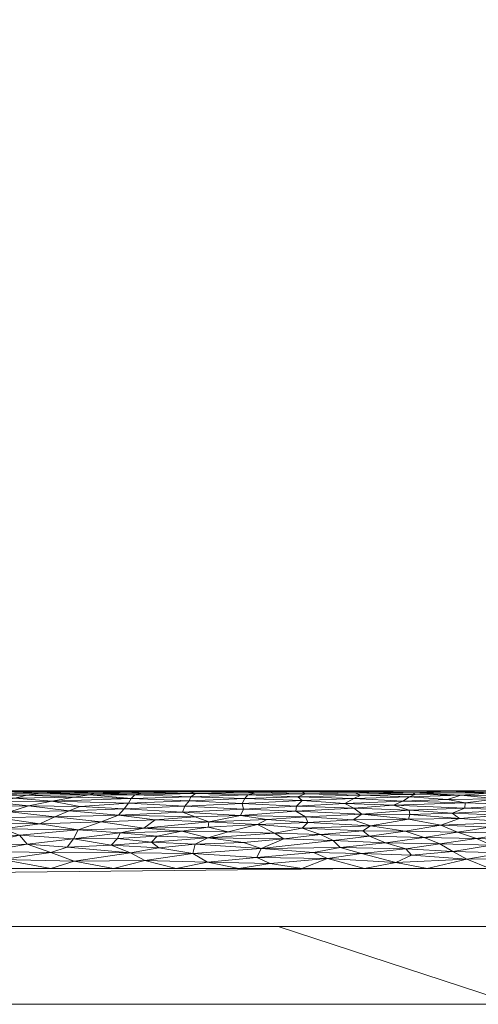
# Model space of a CAD drawing. Header units: millimetres. Extents: x -300 to 300, y 0 to 450.
# Tile 156 of 256: x 133 to 145, y 0 to 25. Entities that reach past the tile are written whole.
import ezdxf

# ---------------------------------------------------------------- set-up
doc = ezdxf.new("R2010")
doc.units = ezdxf.units.MM
doc.layers.add('A-GENM', color=13, linetype='Continuous')

# ---------------------------------------------------------------- blocks, each defined once
blk = doc.blocks.new('MODEL_CCAS0420-1080410R0 - MODEL_CCAS0420-1080410R0-453240-Preview')
at = {"layer": 'A-GENM', "lineweight": 9}
mesh = blk.add_polyface(dxfattribs=at)
corners = [(-296.159, -20, -110), (-295.657, -15.55, -110), (-294.177, -11.323, -110), (-291.793, -7.531, -110), (-288.625, -4.364, -110), (-284.831, -1.981, -110), (-280.602, -0.502, -110), (-276.147, 0, -110), (276.147, 0, -110), (280.596, -0.501, -110), (284.825, -1.978, -110), (288.619, -4.359, -110), (291.788, -7.525, -110), (294.174, -11.316, -110), (295.656, -15.545, -110), (296.159, -20, -110), (296.159, -426.171, -110), (295.658, -430.617, -110), (294.182, -434.842, -110), (291.802, -438.632, -110), (288.638, -441.797, -110), (284.848, -444.179, -110), (280.622, -445.657, -110), (276.171, -446.159, -110), (-276.171, -446.159, -110), (-280.617, -445.658, -110), (-284.842, -444.182, -110), (-288.632, -441.802, -110), (-291.797, -438.638, -110), (-294.179, -434.848, -110), (-295.657, -430.622, -110), (-296.159, -426.171, -110)]
mesh.append_faces([[corners[k] for k in face] for face in [(15, 12, 13, 14)]], dxfattribs={"vtx0": -1})
mesh.append_faces([[corners[k] for k in face] for face in [(16, 8, 15)]], dxfattribs={"vtx0": -1, "vtx1": -1})
mesh.append_faces([[corners[k] for k in face] for face in [(24, 31, 7, 8)]], dxfattribs={"vtx0": -1, "vtx1": -1, "vtx3": -1})
mesh.append_faces([[corners[k] for k in face] for face in [(31, 24, 25, 30), (18, 21, 22, 17), (17, 22, 23, 16)]], dxfattribs={"vtx0": -1, "vtx2": -1})
mesh.append_faces([[corners[k] for k in face] for face in [(0, 3, 4, 5), (0, 5, 6, 7)]], dxfattribs={"vtx0": -1, "vtx3": -1})
mesh.append_faces([[corners[k] for k in face] for face in [(28, 29, 27)]], dxfattribs={"vtx1": -1})
mesh.append_faces([[corners[k] for k in face] for face in [(25, 26, 30), (11, 12, 15, 10), (9, 10, 15, 8), (31, 0, 7)]], dxfattribs={"vtx1": -1, "vtx2": -1})
mesh.append_faces([[corners[k] for k in face] for face in [(23, 24, 8, 16)]], dxfattribs={"vtx1": -1, "vtx2": -1, "vtx3": -1})
mesh.append_faces([[corners[k] for k in face] for face in [(26, 27, 29, 30)]], dxfattribs={"vtx1": -1, "vtx3": -1})
mesh.append_faces([[corners[k] for k in face] for face in [(19, 20, 21, 18)]], dxfattribs={"vtx2": -1})
mesh.append_faces([[corners[k] for k in face] for face in [(0, 1, 2, 3)]], dxfattribs={"vtx3": -1})
mesh = blk.add_polyface(dxfattribs=at)
corners = [(279.918, 0, -2), (278.032, 0, -56), (276.147, 0, -110), (-276.147, 0, -110), (-278.032, 0, -56), (-279.918, 0, -2), (0, 0, -2)]
mesh.append_faces([[corners[k] for k in face] for face in [(6, 3, 4, 5)]], dxfattribs={"vtx0": -1})
mesh.append_faces([[corners[k] for k in face] for face in [(3, 6, 2)]], dxfattribs={"vtx0": -1, "vtx1": -1})
mesh.append_faces([[corners[k] for k in face] for face in [(1, 2, 6, 0)]], dxfattribs={"vtx1": -1})
mesh = blk.add_polyface(dxfattribs=at)
corners = [(279.918, 0, -2), (0, 0, -2), (-279.918, 0, -2), (-279.918, -0.586, -0.586), (-279.918, -2), (0, -2), (279.918, -2), (279.918, -0.586, -0.586), (-146.072, 0, -2), (-139.959, -2), (-209.938, -2), (-246.456, -2), (-73.036, 0, -2), (-212.995, 0, -2), (-69.979, -2), (-246.456, 0, -2), (146.072, -2), (139.959, 0, -2), (209.938, 0, -2), (246.456, 0, -2), (73.036, -2), (212.995, -2), (69.979, 0, -2), (246.456, -2), (-36.518, 0, -2), (-34.99, -2), (-52.485, -2), (34.99, 0, -2), (36.518, -2), (18.259, -2), (-263.187, -2), (-109.554, 0, -2), (-104.969, -2), (-122.464, -2), (263.187, 0, -2), (104.969, 0, -2), (109.554, -2), (91.295, -2), (-174.949, -2), (-179.533, 0, -2), (-162.803, 0, -2), (179.533, -2), (174.949, 0, -2), (192.444, 0, -2), (-157.454, -2), (-127.813, 0, -2), (-18.259, 0, -2), (-17.495, -2), (-229.726, 0, -2), (-228.197, -2), (229.726, -2), (228.197, 0, -2), (54.777, -2), (52.485, 0, -2), (-87.474, -2), (-91.295, 0, -2), (127.813, -2), (122.464, 0, -2), (-196.264, 0, -2), (-192.444, -2), (157.454, 0, -2), (162.803, -2), (-54.777, 0, -2), (17.495, 0, -2), (-263.187, 0, -2), (263.187, -2), (87.474, 0, -2), (196.264, -2)]
mesh.append_faces([[corners[k] for k in face] for face in [(44, 40, 38), (45, 33, 31), (46, 47, 1), (50, 51, 21), (52, 53, 28), (54, 55, 32), (56, 57, 36), (58, 59, 39), (60, 61, 42)]], dxfattribs={"vtx0": -1, "vtx1": -1})
mesh.append_faces([[corners[k] for k in face] for face in [(34, 65, 7), (30, 64, 3)]], dxfattribs={"vtx0": -1, "vtx1": -1, "vtx2": -1})
mesh.append_faces([[corners[k] for k in face] for face in [(5, 63, 1, 47), (42, 61, 41, 43), (19, 23, 65, 34), (32, 55, 31, 33), (28, 53, 27, 29), (39, 59, 38, 40), (36, 57, 35, 37), (21, 51, 18, 67), (63, 5, 29, 27), (67, 18, 43, 41), (37, 35, 66)]], dxfattribs={"vtx0": -1, "vtx2": -1})
mesh.append_faces([[corners[k] for k in face] for face in [(2, 3, 64)]], dxfattribs={"vtx1": -1})
mesh.append_faces([[corners[k] for k in face] for face in [(25, 47, 46, 24), (9, 33, 45, 8), (8, 40, 44, 9), (49, 10, 13, 48), (11, 49, 48, 15), (19, 51, 50, 23), (20, 37, 66, 22), (26, 25, 24, 62), (14, 26, 62, 12), (22, 53, 52, 20), (30, 11, 15, 64), (12, 55, 54, 14), (17, 57, 56, 16), (10, 59, 58, 13), (16, 61, 60, 17)]], dxfattribs={"vtx1": -1, "vtx3": -1})
mesh.append_faces([[corners[k] for k in face] for face in [(3, 4, 30), (65, 6, 7), (7, 0, 34)]], dxfattribs={"vtx2": -1})
mesh = blk.add_polyface(dxfattribs=at)
corners = [(-279.918, -2), (-292.651, -7.27), (-297.929, -20), (-297.929, -224.97), (-297.929, -429.94), (-292.661, -442.661), (-279.94, -447.929), (0, -447.929), (279.94, -447.929), (292.661, -442.661), (297.929, -429.94), (297.929, -224.97), (297.929, -20), (292.651, -7.27), (279.918, -2), (0, -2), (0, -3.5), (13.257, -3.5), (26.515, -3.5), (39.772, -3.5), (53.029, -3.5), (66.287, -3.5), (79.544, -3.5), (92.801, -3.5), (106.059, -3.5), (119.316, -3.5), (132.573, -3.5), (145.831, -3.5), (159.088, -3.5), (172.345, -3.5), (185.603, -3.5), (198.86, -3.5), (212.117, -3.5), (225.375, -3.5), (238.632, -3.5), (251.889, -3.5), (265.147, -3.5), (278.404, -3.5), (291.028, -7.487), (296.497, -19.511), (296.5, -32.769), (296.5, -46.026), (296.5, -59.283), (296.5, -72.541), (296.5, -85.798), (296.5, -99.055), (296.5, -112.313), (296.5, -125.57), (296.5, -138.827), (296.5, -152.085), (296.5, -165.342), (296.5, -178.599), (296.5, -191.857), (296.5, -205.114), (296.5, -218.371), (296.5, -231.629), (296.5, -244.886), (296.5, -258.143), (296.499, -271.401), (296.499, -284.658), (296.499, -297.915), (296.499, -311.173), (296.499, -324.43), (296.499, -337.687), (296.5, -350.945), (296.5, -364.202), (296.5, -377.459), (296.5, -390.717), (296.5, -403.974), (296.5, -417.231), (296.497, -430.489), (291.028, -442.513), (278.404, -446.5), (265.147, -446.5), (251.889, -446.5), (238.632, -446.5), (225.375, -446.5), (212.117, -446.5), (198.86, -446.5), (185.603, -446.5), (172.345, -446.5), (159.088, -446.5), (145.831, -446.5), (132.573, -446.5), (119.316, -446.5), (106.059, -446.5), (92.801, -446.5), (79.544, -446.5), (66.287, -446.5), (53.029, -446.5), (39.772, -446.5), (26.515, -446.5), (13.257, -446.5), (0, -446.5), (-12.926, -446.5), (-25.852, -446.5), (-38.777, -446.5), (-51.703, -446.5), (-64.629, -446.5), (-77.555, -446.5), (-90.48, -446.5), (-103.406, -446.5), (-116.332, -446.5), (-129.258, -446.5), (-142.183, -446.5), (-155.109, -446.5), (-168.035, -446.5), (-180.961, -446.5), (-193.887, -446.5), (-206.812, -446.5), (-219.738, -446.5), (-232.664, -446.5), (-245.59, -446.5), (-258.515, -446.5), (-271.441, -446.5), (-284.356, -445.968), (-294.544, -438.124), (-296.5, -425.35), (-296.5, -412.424), (-296.5, -399.498), (-296.5, -386.572), (-296.5, -373.646), (-296.5, -360.721), (-296.5, -347.795), (-296.499, -334.869), (-296.499, -321.943), (-296.499, -309.018), (-296.499, -296.092), (-296.499, -283.166), (-296.499, -270.24), (-296.5, -257.315), (-296.5, -244.389), (-296.5, -231.463), (-296.5, -218.537), (-296.5, -205.611), (-296.5, -192.686), (-296.5, -179.76), (-296.5, -166.834), (-296.5, -153.908), (-296.5, -140.983), (-296.5, -128.057), (-296.5, -115.131), (-296.5, -102.205), (-296.5, -89.28), (-296.5, -76.354), (-296.5, -63.428), (-296.5, -50.502), (-296.5, -37.576), (-296.5, -24.651), (-294.544, -11.876), (-284.356, -4.032), (-271.441, -3.5), (-258.515, -3.5), (-245.59, -3.5), (-232.664, -3.5), (-219.738, -3.5), (-206.812, -3.5), (-193.887, -3.5), (-180.961, -3.5), (-168.035, -3.5), (-155.109, -3.5), (-142.183, -3.5), (-129.258, -3.5), (-116.332, -3.5), (-103.406, -3.5), (-90.48, -3.5), (-77.555, -3.5), (-64.629, -3.5), (-51.703, -3.5), (-38.777, -3.5), (-25.852, -3.5), (-12.926, -3.5), (-294.538, -438.129), (-294.547, -438.108)]
mesh.append_faces([[corners[k] for k in face] for face in [(116, 172, 173)]])
mesh.append_faces([[corners[k] for k in face] for face in [(118, 4, 117), (6, 115, 5), (115, 6, 114), (7, 104, 6), (1, 150, 0), (151, 0, 150)]], dxfattribs={"vtx0": -1, "vtx1": -1})
mesh.append_faces([[corners[k] for k in face] for face in [(4, 124, 125), (7, 99, 100), (2, 148, 149), (149, 1, 2), (2, 141, 142), (0, 151, 152), (0, 160, 161, 15), (15, 165, 166), (15, 170, 171), (8, 81, 82, 7), (8, 72, 73), (11, 61, 62, 10), (12, 46, 47, 11), (38, 13, 14, 37), (13, 38, 39, 12)]], dxfattribs={"vtx0": -1, "vtx2": -1})
mesh.append_faces([[corners[k] for k in face] for face in [(4, 118, 119, 120), (4, 120, 121, 122), (3, 128, 129, 130), (3, 130, 131, 132), (3, 138, 139, 140), (0, 154, 155, 156), (0, 156, 157, 158), (15, 161, 162, 163), (15, 163, 164, 165), (8, 73, 74, 75), (7, 86, 87, 88), (7, 83, 84, 85), (10, 68, 69, 70), (11, 55, 56, 57), (14, 28, 29, 30), (14, 32, 33, 34), (15, 19, 20, 21), (12, 44, 45, 46), (11, 49, 50, 51), (11, 47, 48, 49), (12, 39, 40, 41)]], dxfattribs={"vtx0": -1, "vtx3": -1})
mesh.append_faces([[corners[k] for k in face] for face in [(123, 124, 4, 122), (127, 128, 3, 126), (113, 114, 6, 112), (111, 112, 6, 110), (109, 110, 6, 108), (107, 108, 6, 106), (96, 97, 7, 95), (105, 106, 6, 104), (103, 104, 7, 102), (101, 102, 7, 100), (98, 99, 7, 97), (94, 95, 7, 93), (135, 136, 3, 134), (137, 138, 3, 136), (133, 134, 3, 132), (145, 146, 2, 144), (147, 148, 2, 146), (143, 144, 2, 142), (149, 150, 1), (153, 154, 0, 152), (159, 160, 0, 158), (169, 170, 15, 168), (167, 168, 15, 166), (78, 79, 8, 77), (80, 81, 8, 79), (76, 77, 8, 75), (91, 92, 7, 90), (89, 90, 7, 88), (85, 86, 7), (82, 83, 7), (67, 68, 10, 66), (65, 66, 10, 64), (60, 61, 11, 59), (58, 59, 11, 57), (63, 64, 10, 62), (54, 55, 11, 53), (26, 27, 15, 25), (31, 32, 14, 30), (16, 17, 15, 171), (18, 19, 15, 17), (24, 25, 15, 23), (22, 23, 15, 21), (34, 35, 14), (52, 53, 11, 51), (36, 37, 14, 35), (42, 43, 12, 41), (43, 44, 12), (92, 93, 7)]], dxfattribs={"vtx1": -1, "vtx2": -1})
mesh.append_faces([[corners[k] for k in face] for face in [(3, 4, 125, 126), (2, 3, 140, 141), (71, 72, 8, 9), (70, 71, 9, 10), (27, 28, 14, 15)]], dxfattribs={"vtx1": -1, "vtx3": -1})
mesh.append_faces([[corners[k] for k in face] for face in [(4, 173, 117), (115, 172, 5)]], dxfattribs={"vtx2": -1})
mesh = blk.add_polyface(dxfattribs=at)
corners = [(-146.642, -5.374, -1.301), (-144.668, -5.384, -1.327), (-145.622, -5.29, -1.108), (-146.001, -4.998, -0.674), (-146.365, -5.138, -0.853), (-144.768, -5.048, -0.733), (-145.408, -4.559, -0.309), (-145.939, -4.406, -0.224), (-146.879, -4.528, -0.29), (-146.457, -4.218, -0.14), (-145.068, -4.267, -0.16), (-145.454, -4.103, -0.1), (-145.415, -3.5), (-144.821, -3.734, -0.016), (-143.799, -3.5), (-143.719, -4.299, -0.174), (-144.127, -4.134, -0.11), (-144.783, -5.188, -0.928), (-146.062, -4.695, -0.399), (-145.704, -4.869, -0.542), (-144.634, -4.786, -0.47), (-143.346, -5.342, -1.22), (-144.327, -5.274, -1.077), (-144.579, -4.432, -0.237), (-144.442, -4.922, -0.594), (-143.337, -5, -0.677), (-145.763, -3.905, -0.046), (-144.465, -3.938, -0.053), (-145.482, -5.451, -1.558), (-145.638, -5.496, -1.869), (-144.315, -5.487, -1.769), (-145.536, -5.481, -1.72), (-143.444, -5.446, -1.536), (-146.126, -3.745, -0.017), (-142.936, -5.129, -0.839), (-143.351, -4.889, -0.561), (-144.155, -4.616, -0.345), (-146.731, -4.05, -0.083), (-143.397, -3.838, -0.032), (-147.456, -5.445, -1.532), (-146.63, -5.5, -2), (-145.118, -5.5, -2), (-146.671, -5.49, -1.795), (-143.607, -5.5, -2)]
mesh.append_faces([[corners[k] for k in face] for face in [(12, 13, 14)]], dxfattribs={"vtx0": -1, "vtx1": -1})
mesh.append_faces([[corners[k] for k in face] for face in [(0, 1, 2), (3, 4, 5), (6, 7, 8), (9, 10, 11), (10, 15, 16), (5, 4, 17), (18, 19, 20), (1, 21, 22), (10, 7, 23), (24, 5, 25), (24, 20, 19), (13, 26, 27), (17, 4, 2), (1, 0, 28), (29, 30, 31), (32, 1, 28), (32, 28, 30), (31, 30, 28), (33, 26, 13), (22, 17, 2), (17, 34, 5), (24, 19, 3), (24, 35, 20), (36, 6, 18), (18, 20, 36), (36, 23, 6), (7, 6, 23), (8, 18, 6), (23, 15, 10), (11, 10, 16), (9, 7, 10), (27, 11, 16), (26, 37, 11), (13, 27, 38), (27, 26, 11), (24, 3, 5), (39, 31, 28), (29, 31, 42), (30, 29, 41), (1, 22, 2), (12, 33, 13)]], dxfattribs={"vtx0": -1, "vtx1": -1, "vtx2": -1})
mesh.append_faces([[corners[k] for k in face] for face in [(29, 40, 41), (30, 41, 43)]], dxfattribs={"vtx0": -1, "vtx2": -1})
mesh = blk.add_polyface(dxfattribs=at)
corners = [(-142.095, -5.388, -1.34), (-143.346, -5.342, -1.22), (-143.484, -5.401, -1.377), (-143.253, -4.006, -0.071), (-144.465, -3.938, -0.053), (-144.127, -4.134, -0.11), (-142.313, -4.333, -0.189), (-143.719, -4.299, -0.174), (-143.233, -4.457, -0.25), (-144.315, -5.487, -1.769), (-142.419, -5.483, -1.74), (-143.444, -5.446, -1.536), (-143.337, -5, -0.677), (-144.768, -5.048, -0.733), (-142.936, -5.129, -0.839), (-142.991, -3.656, -0.007), (-144.821, -3.734, -0.016), (-143.397, -3.838, -0.032), (-141.915, -5.05, -0.735), (-142.121, -4.899, -0.57), (-143.174, -5.232, -0.999), (-141.681, -5.173, -0.905), (-144.155, -4.616, -0.345), (-142.338, -4.594, -0.331), (-142.725, -4.162, -0.119), (-141.915, -5.305, -1.139), (-143.607, -5.5, -2), (-142.095, -5.5, -2), (-144.783, -5.188, -0.928), (-144.668, -5.384, -1.327), (-141.936, -5.445, -1.531), (-144.327, -5.274, -1.077), (-143.351, -4.889, -0.561), (-143.318, -4.769, -0.456), (-144.442, -4.922, -0.594), (-144.634, -4.786, -0.47), (-141.898, -4.749, -0.44), (-142.141, -4.466, -0.255), (-144.579, -4.432, -0.237), (-141.561, -4.04, -0.08), (-142.107, -3.884, -0.041), (-142.183, -3.5), (-143.799, -3.5)]
mesh.append_faces([[corners[k] for k in face] for face in [(0, 1, 2), (3, 4, 5), (6, 7, 8), (9, 10, 11), (12, 13, 14), (15, 16, 17), (18, 19, 12), (20, 21, 14), (8, 22, 23), (5, 24, 3), (0, 25, 1), (10, 9, 26), (14, 28, 20), (1, 29, 2), (0, 2, 30), (25, 20, 1), (31, 20, 28), (11, 10, 30), (12, 14, 18), (32, 19, 33), (12, 32, 34), (33, 22, 35), (22, 33, 23), (36, 33, 19), (8, 37, 6), (23, 33, 36), (8, 7, 38), (24, 7, 6), (22, 8, 38), (37, 8, 23), (19, 32, 12), (35, 32, 33), (24, 5, 7), (39, 40, 3), (39, 3, 24), (4, 3, 17), (16, 15, 42), (15, 17, 40), (3, 40, 17), (1, 20, 31), (29, 11, 2), (2, 11, 30)]], dxfattribs={"vtx0": -1, "vtx1": -1, "vtx2": -1})
mesh.append_faces([[corners[k] for k in face] for face in [(15, 41, 42)]], dxfattribs={"vtx0": -1, "vtx2": -1})
mesh.append_faces([[corners[k] for k in face] for face in [(26, 27, 10)]], dxfattribs={"vtx1": -1, "vtx2": -1})
mesh = blk.add_polyface(dxfattribs=at)
corners = [(-141.375, -4.217, -0.14), (-142.313, -4.333, -0.189), (-141.052, -4.377, -0.209), (-140.583, -5.473, -1.674), (-140.655, -5.417, -1.43), (-141.936, -5.445, -1.531), (-141.234, -3.755, -0.018), (-140.872, -3.907, -0.046), (-139.412, -3.78, -0.022), (-140.431, -5.106, -0.807), (-141.681, -5.173, -0.905), (-140.58, -5.248, -1.028), (-142.095, -5.388, -1.34), (-140.473, -5.345, -1.227), (-141.915, -5.305, -1.139), (-140.728, -4.686, -0.393), (-139.433, -4.629, -0.353), (-140.579, -4.536, -0.295), (-139.526, -4.013, -0.073), (-141.561, -4.04, -0.08), (-140.416, -4.974, -0.648), (-141.915, -5.05, -0.735), (-142.338, -4.594, -0.331), (-141.898, -4.749, -0.44), (-142.107, -3.884, -0.041), (-142.141, -4.466, -0.255), (-142.725, -4.162, -0.119), (-139.866, -4.412, -0.227), (-140.11, -4.263, -0.158), (-142.095, -5.5, -2), (-140.583, -5.5, -2), (-141.319, -5.489, -1.788), (-140.23, -5.494, -1.839), (-142.419, -5.483, -1.74), (-142.936, -5.129, -0.839), (-143.174, -5.232, -0.999), (-142.121, -4.899, -0.57), (-140.669, -4.828, -0.506), (-139.671, -4.759, -0.448), (-142.183, -3.5), (-140.568, -3.5), (-139.76, -3.624, -0.004), (-142.991, -3.656, -0.007)]
mesh.append_faces([[corners[k] for k in face] for face in [(39, 6, 40)]], dxfattribs={"vtx0": -1, "vtx1": -1})
mesh.append_faces([[corners[k] for k in face] for face in [(0, 1, 2), (3, 4, 5), (6, 7, 8), (9, 10, 11), (12, 13, 14), (15, 16, 17), (18, 19, 0), (9, 20, 21), (22, 23, 15), (24, 19, 7), (25, 2, 1), (1, 0, 26), (2, 27, 28), (5, 4, 12), (24, 7, 6), (14, 13, 11), (4, 13, 12), (10, 14, 11), (31, 30, 32), (9, 21, 10), (3, 5, 33), (34, 10, 21), (14, 10, 35), (21, 20, 36), (23, 36, 37), (20, 37, 36), (31, 32, 3), (15, 23, 37), (22, 15, 17), (15, 37, 38), (3, 33, 31), (29, 31, 33), (6, 41, 40), (22, 17, 25), (2, 28, 0), (25, 17, 2), (18, 0, 28), (0, 19, 26), (42, 6, 39), (2, 17, 27), (42, 24, 6), (19, 18, 7)]], dxfattribs={"vtx0": -1, "vtx1": -1, "vtx2": -1})
mesh.append_faces([[corners[k] for k in face] for face in [(29, 30, 31)]], dxfattribs={"vtx1": -1, "vtx2": -1})
mesh = blk.add_polyface(dxfattribs=at)
corners = [(-140.473, -5.345, -1.227), (-140.655, -5.417, -1.43), (-139.185, -5.391, -1.349), (-139.105, -5.297, -1.122), (-137.673, -5.475, -1.683), (-139.39, -5.448, -1.546), (-139.139, -5.483, -1.738), (-140.583, -5.473, -1.674), (-140.23, -5.494, -1.839), (-137.832, -5.429, -1.472), (-137.71, -5.348, -1.235), (-137.828, -4.125, -0.107), (-139.071, -4.167, -0.121), (-138.147, -4.29, -0.17), (-139.032, -5.171, -0.901), (-140.431, -5.106, -0.807), (-140.58, -5.248, -1.028), (-138.995, -4.863, -0.537), (-139.071, -5.029, -0.71), (-137.502, -4.946, -0.618), (-139.526, -4.013, -0.073), (-137.76, -3.881, -0.04), (-139.76, -3.624, -0.004), (-138.952, -3.5), (-140.568, -3.5), (-138.678, -4.445, -0.244), (-139.866, -4.412, -0.227), (-139.433, -4.629, -0.353), (-139.412, -3.78, -0.022), (-138.144, -3.665, -0.008), (-141.234, -3.755, -0.018), (-140.669, -4.828, -0.506), (-140.416, -4.974, -0.648), (-137.559, -5.104, -0.805), (-137.667, -5.244, -1.02), (-139.072, -5.5, -2), (-138.146, -5.495, -1.851), (-138.176, -4.696, -0.4), (-139.671, -4.759, -0.448), (-140.583, -5.5, -2), (-138.162, -4.566, -0.313), (-140.11, -4.263, -0.158), (-140.579, -4.536, -0.295), (-140.872, -3.907, -0.046), (-140.728, -4.686, -0.393)]
mesh.append_faces([[corners[k] for k in face] for face in [(35, 8, 39)]], dxfattribs={"vtx0": -1, "vtx1": -1})
mesh.append_faces([[corners[k] for k in face] for face in [(0, 1, 2), (0, 2, 3), (4, 5, 6), (6, 7, 8), (5, 2, 1), (5, 9, 2), (3, 2, 10), (11, 12, 13), (14, 15, 16), (17, 18, 19), (20, 11, 21), (25, 26, 27), (20, 21, 28), (12, 11, 20), (23, 22, 29), (22, 30, 28), (21, 29, 28), (17, 31, 32), (14, 33, 18), (15, 14, 18), (3, 14, 16), (14, 3, 34), (3, 16, 0), (5, 1, 7), (6, 5, 7), (8, 35, 36), (32, 15, 18), (37, 27, 38), (17, 32, 18), (36, 6, 8), (31, 17, 38), (27, 37, 40), (29, 22, 28), (26, 25, 13), (20, 41, 12), (27, 26, 42), (28, 43, 20), (41, 26, 13), (41, 13, 12), (27, 40, 25), (37, 38, 17), (44, 38, 27)]], dxfattribs={"vtx0": -1, "vtx1": -1, "vtx2": -1})
mesh.append_faces([[corners[k] for k in face] for face in [(22, 23, 24)]], dxfattribs={"vtx0": -1, "vtx2": -1})
mesh = blk.add_polyface(dxfattribs=at)
corners = [(-136.804, -5.494, -1.839), (-136.108, -5.471, -1.661), (-137.673, -5.475, -1.683), (-138.146, -5.495, -1.851), (-139.139, -5.483, -1.738), (-137.828, -4.125, -0.107), (-136.7, -4.18, -0.126), (-136.887, -4.028, -0.077), (-139.072, -5.5, -2), (-137.56, -5.5, -2), (-136.274, -5.394, -1.357), (-136.175, -5.304, -1.136), (-137.71, -5.348, -1.235), (-137.667, -5.244, -1.02), (-136.106, -5.184, -0.921), (-137.502, -4.946, -0.618), (-137.559, -5.104, -0.805), (-135.993, -5.038, -0.721), (-135.721, -3.5), (-137.336, -3.5), (-136.528, -3.706, -0.012), (-139.032, -5.171, -0.901), (-138.144, -3.665, -0.008), (-137.76, -3.881, -0.04), (-138.162, -4.566, -0.313), (-136.504, -4.541, -0.298), (-137.483, -4.457, -0.25), (-138.147, -4.29, -0.17), (-136.846, -4.332, -0.188), (-138.952, -3.5), (-136.16, -3.905, -0.046), (-135.888, -4.418, -0.23), (-136.793, -4.754, -0.444), (-138.176, -4.696, -0.4), (-139.071, -5.029, -0.71), (-137.828, -4.825, -0.503), (-135.851, -4.875, -0.548), (-139.105, -5.297, -1.122), (-139.185, -5.391, -1.349), (-137.832, -5.429, -1.472), (-139.39, -5.448, -1.546), (-136.46, -5.44, -1.512), (-136.048, -5.5, -2), (-138.995, -4.863, -0.537), (-138.678, -4.445, -0.244)]
mesh.append_faces([[corners[k] for k in face] for face in [(29, 22, 19)]], dxfattribs={"vtx0": -1, "vtx1": -1})
mesh.append_faces([[corners[k] for k in face] for face in [(0, 1, 2), (3, 2, 4), (5, 6, 7), (10, 11, 12), (13, 11, 14), (15, 16, 17), (17, 16, 14), (16, 21, 13), (20, 22, 23), (24, 25, 26), (27, 28, 6), (5, 27, 6), (30, 20, 23), (20, 19, 22), (7, 23, 5), (25, 31, 26), (32, 25, 33), (15, 34, 16), (35, 36, 32), (14, 16, 13), (13, 12, 11), (37, 12, 13), (12, 38, 39), (39, 40, 2), (41, 2, 1), (12, 39, 10), (9, 0, 3), (33, 35, 32), (2, 3, 0), (33, 43, 35), (43, 15, 35), (36, 35, 15), (10, 39, 41), (2, 41, 39), (26, 27, 44), (23, 7, 30), (26, 31, 28), (27, 26, 28), (24, 26, 44), (25, 24, 33)]], dxfattribs={"vtx0": -1, "vtx1": -1, "vtx2": -1})
mesh.append_faces([[corners[k] for k in face] for face in [(3, 8, 9), (0, 9, 42)]], dxfattribs={"vtx0": -1, "vtx2": -1})
mesh.append_faces([[corners[k] for k in face] for face in [(18, 19, 20)]], dxfattribs={"vtx1": -1, "vtx2": -1})
mesh = blk.add_polyface(dxfattribs=at)
corners = [(-135.993, -5.038, -0.721), (-134.576, -4.98, -0.654), (-135.851, -4.875, -0.548), (-134.849, -5.096, -0.795), (-136.108, -5.471, -1.661), (-135.29, -5.494, -1.839), (-134.537, -5.473, -1.674), (-133.775, -5.494, -1.838), (-136.46, -5.44, -1.512), (-135.239, -5.437, -1.501), (-136.274, -5.394, -1.357), (-136.528, -3.706, -0.012), (-134.704, -3.688, -0.01), (-135.721, -3.5), (-137.502, -4.946, -0.618), (-136.504, -4.541, -0.298), (-135.406, -4.698, -0.401), (-134.81, -4.491, -0.269), (-136.804, -5.494, -1.839), (-136.048, -5.5, -2), (-136.16, -3.905, -0.046), (-134.105, -3.908, -0.046), (-134.105, -3.5), (-135.663, -4.101, -0.099), (-134.53, -4.051, -0.083), (-135.82, -4.271, -0.162), (-136.7, -4.18, -0.126), (-135.888, -4.418, -0.23), (-136.846, -4.332, -0.188), (-134.689, -4.261, -0.158), (-133.821, -4.646, -0.365), (-134.209, -4.829, -0.506), (-136.793, -4.754, -0.444), (-135.106, -5.393, -1.353), (-134.131, -5.235, -1.006), (-136.106, -5.184, -0.921), (-136.175, -5.304, -1.136), (-134.537, -5.5, -2), (-133.84, -5.441, -1.518), (-134.705, -5.339, -1.214), (-136.887, -4.028, -0.077)]
mesh.append_faces([[corners[k] for k in face] for face in [(0, 1, 2), (0, 3, 1), (4, 5, 6), (6, 5, 7), (8, 9, 10), (11, 12, 13), (2, 14, 0), (15, 16, 17), (5, 18, 19), (12, 20, 21), (11, 20, 12), (20, 23, 24), (25, 23, 26), (27, 25, 28), (29, 25, 27), (30, 17, 16), (31, 30, 16), (31, 16, 2), (16, 32, 2), (10, 9, 33), (34, 35, 36), (18, 5, 4), (9, 4, 6), (4, 9, 8), (37, 7, 5), (38, 9, 6), (2, 1, 31), (39, 34, 36), (33, 36, 10), (15, 32, 16), (0, 35, 3), (34, 3, 35), (25, 26, 28), (40, 23, 20), (23, 40, 26), (23, 25, 29), (15, 17, 27), (29, 27, 17), (20, 24, 21), (29, 24, 23), (33, 9, 38), (36, 33, 39)]], dxfattribs={"vtx0": -1, "vtx1": -1, "vtx2": -1})
mesh.append_faces([[corners[k] for k in face] for face in [(5, 19, 37)]], dxfattribs={"vtx0": -1, "vtx2": -1})
mesh.append_faces([[corners[k] for k in face] for face in [(22, 13, 12)]], dxfattribs={"vtx1": -1, "vtx2": -1})
mesh = blk.add_polyface(dxfattribs=at)
corners = [(-134.53, -4.051, -0.083), (-134.689, -4.261, -0.158), (-133.493, -4.128, -0.108), (-132.182, -5.431, -1.478), (-133.489, -5.39, -1.345), (-133.84, -5.441, -1.518), (-133.297, -4.357, -0.2), (-134.81, -4.491, -0.269), (-134.105, -3.5), (-132.849, -3.729, -0.015), (-132.489, -3.5), (-133.18, -5.313, -1.154), (-134.705, -5.339, -1.214), (-134.576, -4.98, -0.654), (-133.049, -4.954, -0.626), (-134.209, -4.829, -0.506), (-132.7, -4.814, -0.493), (-133.821, -4.646, -0.365), (-132.269, -5.494, -1.84), (-133.775, -5.494, -1.838), (-133.025, -5.5, -2), (-134.131, -5.235, -1.006), (-132.549, -5.216, -0.973), (-132.945, -5.472, -1.667), (-134.537, -5.473, -1.674), (-132.028, -5.367, -1.283), (-132.869, -4.523, -0.287), (-134.704, -3.688, -0.01), (-134.105, -3.908, -0.046), (-132.431, -3.938, -0.053), (-132.225, -4.1, -0.099), (-131.536, -4.324, -0.185), (-131.509, -3.66, -0.007), (-132.184, -4.668, -0.38), (-131.39, -4.945, -0.617), (-133.532, -5.108, -0.81), (-134.849, -5.096, -0.795), (-134.537, -5.5, -2), (-135.106, -5.393, -1.353), (-131.684, -5.101, -0.801), (-131.989, -5.301, -1.131)]
mesh.append_faces([[corners[k] for k in face] for face in [(8, 9, 10)]], dxfattribs={"vtx0": -1, "vtx1": -1})
mesh.append_faces([[corners[k] for k in face] for face in [(0, 1, 2), (3, 4, 5), (6, 1, 7), (11, 12, 4), (13, 14, 15), (16, 17, 15), (18, 19, 20), (21, 11, 22), (23, 24, 19), (4, 3, 25), (7, 17, 26), (2, 1, 6), (9, 27, 28), (9, 8, 27), (29, 9, 28), (28, 2, 29), (30, 29, 2), (0, 2, 28), (6, 31, 30), (9, 32, 10), (31, 6, 26), (26, 17, 33), (14, 34, 16), (21, 35, 36), (19, 18, 23), (5, 4, 38), (38, 4, 12), (25, 11, 4), (35, 14, 13), (36, 35, 13), (22, 35, 21), (39, 14, 35), (22, 11, 40), (40, 11, 25), (35, 22, 39), (21, 12, 11), (24, 23, 5), (3, 5, 23), (17, 16, 33), (15, 14, 16), (7, 26, 6), (30, 2, 6)]], dxfattribs={"vtx0": -1, "vtx1": -1, "vtx2": -1})
mesh.append_faces([[corners[k] for k in face] for face in [(19, 37, 20)]], dxfattribs={"vtx0": -1, "vtx2": -1})
mesh = blk.add_polyface(dxfattribs=at)
corners = [(0, -113.079, -5), (74.359, -113.079, -5), (148.718, -113.079, -5), (223.077, -113.079, -5), (294.5, -132.968, -5), (294.499, -81.318, -5), (294.499, -29.667, -5), (258.762, -5.5, -5), (206.609, -5.5, -5), (154.956, -5.5, -5), (103.303, -5.5, -5), (51.652, -5.5, -5), (0, -5.5, -5), (-59.752, -5.5, -5), (-119.504, -5.5, -5), (-179.256, -5.5, -5), (-239.009, -5.5, -5), (-294.499, -25.775, -5), (-289.1, -8.453, -5), (-294.499, -73.214, -5), (-294.5, -132.968, -5), (-275.116, -113.088, -5), (-244.547, -113.079, -5), (-213.979, -113.079, -5), (-183.41, -113.079, -5), (-152.842, -113.079, -5), (-122.274, -113.079, -5), (-91.705, -113.079, -5), (-61.137, -113.079, -5), (-30.568, -113.079, -5), (-119.5, -65, -5), (-114.374, -52.626, -5), (-102, -47.5, -5), (-89.626, -52.626, -5), (-84.5, -65, -5), (-89.626, -77.374, -5), (-102, -82.5, -5), (-114.374, -77.374, -5), (17.5, -65, -5), (12.374, -77.374, -5), (0, -82.5, -5), (-12.374, -77.374, -5), (-17.5, -65, -5), (-12.374, -52.626, -5), (0, -47.5, -5), (12.374, -52.626, -5), (119.5, -65, -5), (114.374, -77.374, -5), (102, -82.5, -5), (89.626, -77.374, -5), (84.5, -65, -5), (89.626, -52.626, -5), (102, -47.5, -5), (114.374, -52.626, -5), (-290.42, -24.284, -5)]
mesh.append_faces([[corners[k] for k in face] for face in [(18, 17, 54)]])
mesh.append_faces([[corners[k] for k in face] for face in [(32, 14, 31), (42, 29, 41), (50, 1, 49), (8, 3, 7), (53, 10, 52)]], dxfattribs={"vtx0": -1, "vtx1": -1})
mesh.append_faces([[corners[k] for k in face] for face in [(13, 34, 42, 43)]], dxfattribs={"vtx0": -1, "vtx1": -1, "vtx3": -1})
mesh.append_faces([[corners[k] for k in face] for face in [(30, 24, 25, 37), (16, 22, 23, 15), (35, 27, 28, 34), (37, 25, 26, 36), (36, 26, 27, 35), (31, 14, 15, 30), (13, 33, 34), (0, 40, 41, 29), (11, 50, 51, 10), (12, 44, 45, 11), (10, 51, 52)]], dxfattribs={"vtx0": -1, "vtx2": -1})
mesh.append_faces([[corners[k] for k in face] for face in [(19, 21, 22, 16), (15, 23, 24, 30), (11, 45, 38, 50)]], dxfattribs={"vtx0": -1, "vtx2": -1, "vtx3": -1})
mesh.append_faces([[corners[k] for k in face] for face in [(20, 21, 19)]], dxfattribs={"vtx1": -1})
mesh.append_faces([[corners[k] for k in face] for face in [(47, 48, 2)]], dxfattribs={"vtx1": -1, "vtx2": -1})
mesh.append_faces([[corners[k] for k in face] for face in [(28, 29, 42, 34), (38, 39, 1, 50), (46, 47, 2, 9)]], dxfattribs={"vtx1": -1, "vtx2": -1, "vtx3": -1})
mesh.append_faces([[corners[k] for k in face] for face in [(13, 14, 32, 33), (12, 13, 43, 44), (39, 40, 0, 1), (48, 49, 1, 2), (2, 3, 8, 9), (53, 46, 9, 10)]], dxfattribs={"vtx1": -1, "vtx3": -1})
mesh.append_faces([[corners[k] for k in face] for face in [(16, 54, 19), (5, 6, 7)]], dxfattribs={"vtx2": -1})
mesh.append_faces([[corners[k] for k in face] for face in [(3, 4, 5, 7)]], dxfattribs={"vtx2": -1, "vtx3": -1})
mesh = blk.add_polyface(dxfattribs=at)
corners = [(-179.256, -5.5, -5), (-175.522, -5.5, -5), (-175.351, -5.5, -2), (-119.504, -5.5, -5), (-115.769, -5.5, -5), (-114.885, -5.5, -2), (-171.787, -5.5, -5), (-120.932, -5.5, -2), (-123.238, -5.5, -5), (-126.978, -5.5, -2), (-126.973, -5.5, -5), (-157.211, -5.5, -2), (-156.849, -5.5, -5), (-153.115, -5.5, -5), (-164.318, -5.5, -5), (-160.584, -5.5, -5), (-163.258, -5.5, -2), (-168.053, -5.5, -5), (-97.097, -5.5, -5), (-93.362, -5.5, -5), (-96.746, -5.5, -2), (-100.831, -5.5, -5), (-151.165, -5.5, -2), (-181.398, -5.5, -2), (-133.025, -5.5, -2), (-130.707, -5.5, -5), (-169.305, -5.5, -2), (-104.566, -5.5, -5), (-102.792, -5.5, -2), (-141.911, -5.5, -5), (-139.072, -5.5, -2), (-145.118, -5.5, -2), (-108.839, -5.5, -2), (-112.035, -5.5, -5), (-138.176, -5.5, -5), (-134.442, -5.5, -5), (-145.645, -5.5, -5), (-149.38, -5.5, -5), (-108.3, -5.5, -5), (-182.991, -5.5, -5)]
mesh.append_faces([[corners[k] for k in face] for face in [(8, 9, 10), (23, 0, 2), (24, 25, 9), (26, 17, 16), (36, 31, 37), (28, 21, 20), (16, 15, 11), (10, 9, 25), (22, 37, 31)]], dxfattribs={"vtx0": -1, "vtx1": -1})
mesh.append_faces([[corners[k] for k in face] for face in [(3, 5, 7), (8, 7, 9), (11, 12, 13), (13, 22, 11), (29, 30, 31), (26, 6, 17), (24, 35, 25), (30, 29, 34)]], dxfattribs={"vtx0": -1, "vtx2": -1})
mesh.append_faces([[corners[k] for k in face] for face in [(0, 1, 2), (3, 4, 5), (1, 6, 2), (14, 15, 16, 17), (18, 19, 20, 21), (8, 3, 7), (27, 21, 28), (15, 12, 11), (32, 5, 33), (34, 35, 30), (26, 2, 6), (38, 27, 32, 33), (36, 29, 31), (28, 32, 27), (39, 0, 23), (4, 33, 5), (24, 30, 35), (13, 37, 22)]], dxfattribs={"vtx1": -1, "vtx2": -1})

msp = doc.modelspace()

# ---------------------------------------------------------------- block references
at = {"layer": 'A-GENM', "lineweight": 9, "rotation": 180}
msp.add_blockref('MODEL_CCAS0420-1080410R0 - MODEL_CCAS0420-1080410R0-453240-Preview', (0, 0, 850), dxfattribs=at)

doc.saveas('drawing.dxf')
